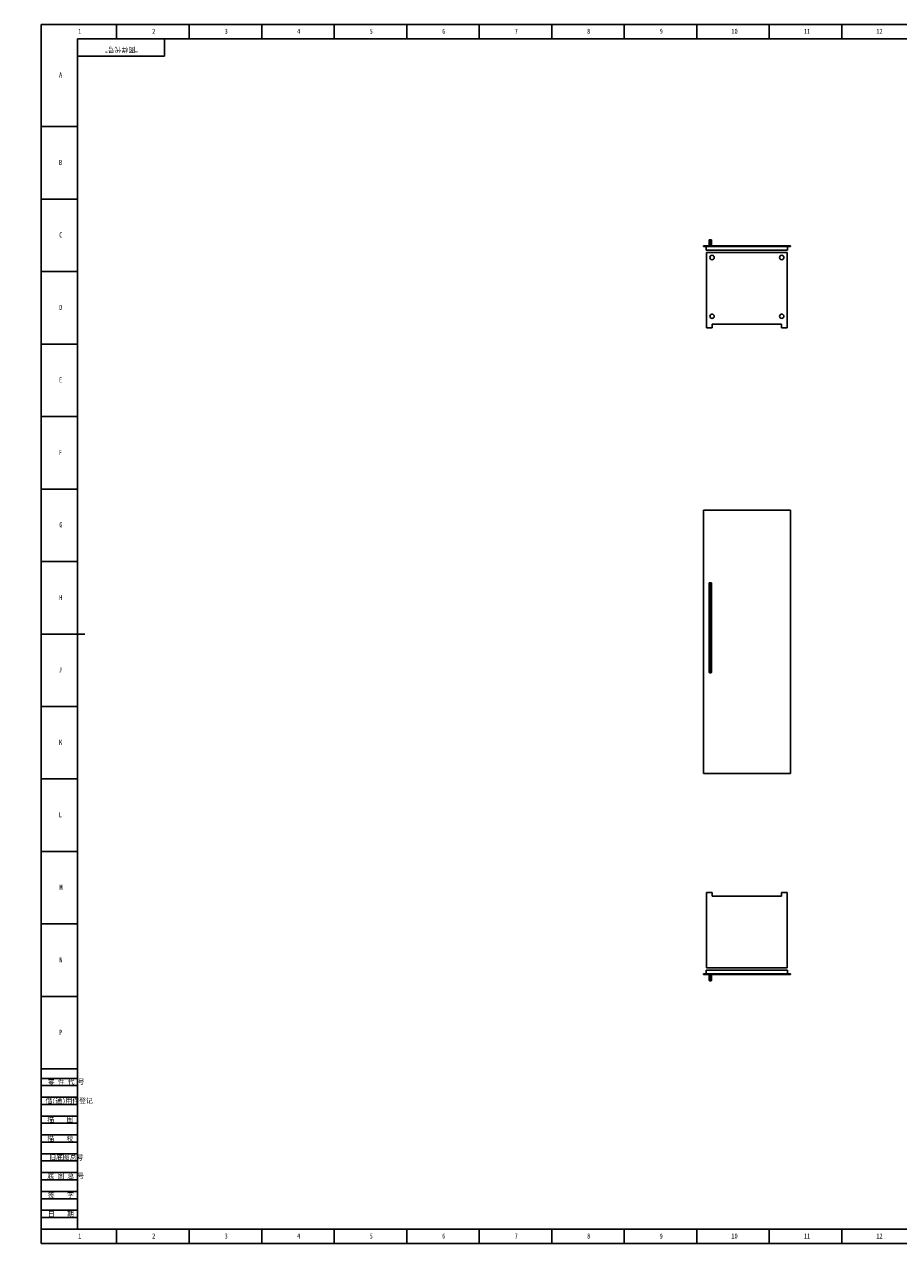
# Model space of a CAD drawing. Header units: millimetres. Extents: x -116 to 12059, y 0 to 8410.
# Tile 1 of 3: x -116 to 5913, y 0 to 8410. Entities that reach past the tile are written whole.
import ezdxf

# ---------------------------------------------------------------- set-up
doc = ezdxf.new("R2010")
doc.units = ezdxf.units.MM
doc.header["$LTSCALE"] = 10
for name, color, linetype in [('10', 7, 'Continuous'), ('5', 7, 'Continuous'), ('9', 7, 'Continuous'), ('SLD-0', 7, 'Continuous')]:
    doc.layers.add(name, color=color, linetype=linetype)
doc.styles.add('SLDTEXTSTYLE0', font='HYSWLONGFANGSONG.TTF', dxfattribs={"bigfont": 'bigfont'})
doc.styles.add('SLDTEXTSTYLE1', font='HYSWLONGFANGSONG.TTF')
doc.styles.add('SLDTEXTSTYLE2', font='长仿宋体', dxfattribs={"bigfont": 'bigfont'})

msp = doc.modelspace()

# ---------------------------------------------------------------- linework, layer by layer
at = {"color": 7, "linetype": 'Continuous', "lineweight": 25}
for p, q in [((4607.2, 6924), (4608.2, 6925)), ((4607.2, 6882), (4607.2, 6924)), ((4607.2, 6924), (4608.2, 6924)), ((4608.2, 6924), (4608.2, 6925)), ((4608.2, 6925), (4620.2, 6925)), ((4608.2, 6882), (4608.2, 6924)), ((4608.2, 6924), (4620.2, 6924)), ((4620.2, 6925), (4620.2, 6924)), ((4621.2, 6924), (4620.2, 6925)), ((4620.2, 6924), (4620.2, 6882)), ((4621.2, 6924), (4620.2, 6924)), ((4621.2, 6924), (4621.2, 6882)), ((4566.2, 6878), (4566.2, 6882)), ((4566.2, 6882), (5166.2, 6882)), ((5166.2, 6878), (4566.2, 6878)), ((4586.2, 6878), (4586.2, 6853)), ((5146.2, 6853), (4586.2, 6853)), ((4588.7, 6837), (5143.7, 6837)), ((4588.7, 6317), (4588.7, 6837)), ((5143.7, 6837), (5143.7, 6317)), ((5146.2, 6878), (5146.2, 6853)), ((5166.2, 6882), (5166.2, 6878)), ((4626.7, 6317), (4588.7, 6317)), ((5105.7, 6342), (4626.7, 6342)), ((4626.7, 6342), (4626.7, 6317)), ((5105.7, 6317), (5105.7, 6342)), ((5143.7, 6317), (5105.7, 6317)), ((4566.2, 3242.2), (4566.2, 5058.2)), ((4566.2, 5058.2), (5166.2, 5058.2)), ((5166.2, 3242.2), (5166.2, 5058.2)), ((4607.2, 4557.2), (4608.2, 4558.2)), ((4607.2, 4557.2), (4608.2, 4557.2)), ((4607.2, 3939.2), (4607.2, 4557.2)), ((4608.2, 4557.2), (4608.2, 4558.2)), ((4608.2, 4558.2), (4620.2, 4558.2)), ((4608.2, 4557.2), (4620.2, 4557.2)), ((4608.2, 3939.2), (4608.2, 4557.2)), ((4620.2, 4558.2), (4620.2, 4557.2)), ((4621.2, 4557.2), (4620.2, 4558.2)), ((4620.2, 4557.2), (4620.2, 3939.2)), ((4621.2, 4557.2), (4620.2, 4557.2)), ((4621.2, 4557.2), (4621.2, 3939.2)), ((4607.2, 3939.2), (4608.2, 3939.2)), ((4607.2, 3939.2), (4608.2, 3938.2)), ((4608.2, 3938.2), (4608.2, 3939.2)), ((4608.2, 3939.2), (4620.2, 3939.2)), ((4608.2, 3938.2), (4620.2, 3938.2)), ((4621.2, 3939.2), (4620.2, 3939.2)), ((4620.2, 3939.2), (4620.2, 3938.2)), ((4621.2, 3939.2), (4620.2, 3938.2)), ((4566.2, 3242.2), (5166.2, 3242.2)), ((4588.7, 2421.7), (4588.7, 1901.7)), ((4626.7, 2421.7), (4588.7, 2421.7)), ((4626.7, 2396.7), (4626.7, 2421.7)), ((5105.7, 2396.7), (4626.7, 2396.7)), ((5143.7, 2421.7), (5105.7, 2421.7)), ((5105.7, 2421.7), (5105.7, 2396.7)), ((5143.7, 1901.7), (5143.7, 2421.7)), ((5166.2, 1860.7), (4566.2, 1860.7)), ((4566.2, 1860.7), (4566.2, 1856.7)), ((4566.2, 1856.7), (5166.2, 1856.7)), ((4586.2, 1885.7), (5146.2, 1885.7)), ((4586.2, 1860.7), (4586.2, 1885.7)), ((4588.7, 1901.7), (5143.7, 1901.7)), ((4607.2, 1814.7), (4607.2, 1856.7)), ((4608.2, 1814.7), (4608.2, 1856.7)), ((4620.2, 1856.7), (4620.2, 1814.7)), ((4621.2, 1856.7), (4621.2, 1814.7)), ((5146.2, 1860.7), (5146.2, 1885.7)), ((5166.2, 1856.7), (5166.2, 1860.7)), ((4607.2, 1814.7), (4608.2, 1814.7)), ((4607.2, 1814.7), (4608.2, 1813.7)), ((4608.2, 1814.7), (4620.2, 1814.7)), ((4608.2, 1813.7), (4608.2, 1814.7)), ((4608.2, 1813.7), (4620.2, 1813.7)), ((4621.2, 1814.7), (4620.2, 1814.7)), ((4620.2, 1814.7), (4620.2, 1813.7)), ((4621.2, 1814.7), (4620.2, 1813.7))]:
    msp.add_line(p, q, dxfattribs=at)
for centre, start, end in [((4626.2, 6802), 0, 180), ((5106.2, 6802), 0, 180), ((4626.2, 6802), 180, 0), ((5106.2, 6802), 180, 0), ((4626.2, 6397), 0, 180), ((4626.2, 6397), 180, 0), ((5106.2, 6397), 0, 180), ((5106.2, 6397), 180, 0)]:
    msp.add_arc(centre, 15, start, end, dxfattribs=at)
at = {"layer": '5', "color": 7}
for p, q in [((11890, 8410), (0, 8410)), ((0, 8410), (0, 0)), ((0, 1140), (250, 1140)), ((0, 1090), (250, 1090)), ((0, 1010), (250, 1010)), ((0, 960), (250, 960)), ((0, 880), (250, 880)), ((0, 830), (250, 830)), ((0, 750), (250, 750)), ((0, 700), (250, 700)), ((0, 620), (250, 620)), ((0, 570), (250, 570)), ((0, 490), (250, 490)), ((0, 440), (250, 440)), ((0, 360), (250, 360)), ((0, 310), (250, 310)), ((0, 230), (250, 230)), ((0, 180), (250, 180)), ((0, 0), (11890, 0))]:
    msp.add_line(p, q, dxfattribs=at)
at = {"layer": '5'}
for p, q in [((520, 8410), (520, 8310.5)), ((1020, 8410), (1020, 8310.5)), ((1520, 8410), (1520, 8310.5)), ((2020, 8410), (2020, 8310.5)), ((2520, 8410), (2520, 8310.5)), ((3020, 8410), (3020, 8310.5)), ((3520, 8410), (3520, 8310.5)), ((4020, 8410), (4020, 8310.5)), ((4520, 8410), (4520, 8310.5)), ((5020, 8410), (5020, 8310.5)), ((5520, 8410), (5520, 8310.5)), ((0, 7705), (250, 7705)), ((0, 7205), (250, 7205)), ((0, 6705), (250, 6705)), ((0, 6205), (250, 6205)), ((0, 5705), (250, 5705)), ((0, 5205), (250, 5205)), ((0, 4705), (250, 4705)), ((0, 3705), (250, 3705)), ((0, 3205), (250, 3205)), ((0, 2705), (250, 2705)), ((0, 2205), (250, 2205)), ((0, 1705), (250, 1705)), ((0, 1205), (250, 1205)), ((520, 0), (520, 100)), ((1020, 0), (1020, 100)), ((1520, 0), (1520, 100)), ((2020, 0), (2020, 100)), ((2520, 0), (2520, 100)), ((3020, 0), (3020, 100)), ((3520, 0), (3520, 100)), ((4020, 0), (4020, 100)), ((4520, 0), (4520, 100)), ((5020, 0), (5020, 100)), ((5520, 0), (5520, 100))]:
    msp.add_line(p, q, dxfattribs=at)
at = {"layer": '5', "color": 7, "lineweight": 25}
for p, q in [((11790, 8310.5), (250, 8310.5)), ((250, 8310.5), (250, 100)), ((850, 8190), (850, 8310)), ((250, 8190), (850, 8190)), ((0, 100), (11790, 100))]:
    msp.add_line(p, q, dxfattribs=at)
at = {"layer": '5', "lineweight": 25}
msp.add_line((0, 4205), (300, 4205), dxfattribs=at)

# ---------------------------------------------------------------- texts
at = {"layer": '10', "char_height": 35, "attachment_point": 2, "style": 'SLDTEXTSTYLE1'}
for s, insert in [('1', (265.4, 8380.1)), ('2', (775.4, 8380.1)), ('3', (1275.4, 8380.1)), ('4', (1775.4, 8380.1)), ('5', (2275.4, 8380.1)), ('6', (2775.5, 8380.1)), ('7', (3275.5, 8380.1)), ('8', (3775.5, 8380.1)), ('9', (4275.5, 8380.1)), ('10', (4780.9, 8380.1)), ('11', (5280.9, 8380.1)), ('12', (5780.9, 8380.1)), ('A', (133.2, 8078.2)), ('B', (133.2, 7475.1)), ('C', (134.3, 6975.1)), ('D', (134.3, 6475.1)), ('E', (133.2, 5975.1)), ('F', (132.2, 5475.1)), ('G', (135.4, 4975.1)), ('H', (134.3, 4475.1)), ('J', (130.2, 3975.1)), ('K', (133.2, 3475.1)), ('L', (131.8, 2975.1)), ('M', (136, 2475.1)), ('N', (135.5, 1975.1)), ('P', (134.4, 1475.1)), ('1', (265.4, 70.1)), ('2', (775.4, 70.1)), ('3', (1275.4, 70.1)), ('4', (1775.4, 70.1)), ('5', (2275.4, 70.1)), ('6', (2775.5, 70.1)), ('7', (3275.5, 70.1)), ('8', (3775.5, 70.1)), ('9', (4275.5, 70.1)), ('10', (4780.9, 70.1)), ('11', (5280.9, 70.1)), ('12', (5780.9, 70.1))]:
    msp.add_mtext(s, dxfattribs=dict(at, insert=insert))
at = {"layer": '9', "color": 7, "char_height": 35, "style": 'SLDTEXTSTYLE0'}
for s, insert, attachment_point in [('\\M+197EB \\M+18C8F \\M+191E3 \\M+18D86', (44.8, 1133.6), 1), ('\\M+18ED8(\\M+192CA)\\M+19770\\M+18C8F\\M+1936F记', (29.3, 1002.8), 1), ('\\M+19560    图', (131.3, 871.8), 2), ('\\M+19560    \\M+18D5A', (131.3, 741.4), 2), ('\\M+18B8C\\M+192EA图总\\M+18D86', (54.6, 612), 1), ('\\M+192EA 图 总 \\M+18D86', (42.1, 484.3), 1), ('  签    \\M+18E9A', (113.8, 351.9), 2), ('  \\M+193FA    \\M+18AFA', (113.8, 222.3), 2)]:
    msp.add_mtext(s, dxfattribs=dict(at, insert=insert, attachment_point=attachment_point))
at = {"layer": 'SLD-0', "insert": (553.2, 8217.4), "char_height": 35, "attachment_point": 2, "rotation": 180, "style": 'SLDTEXTSTYLE2'}
msp.add_mtext('\\M+18167图样\\M+191E3\\M+18D86\\M+18168', dxfattribs=at)

doc.saveas('drawing.dxf')
